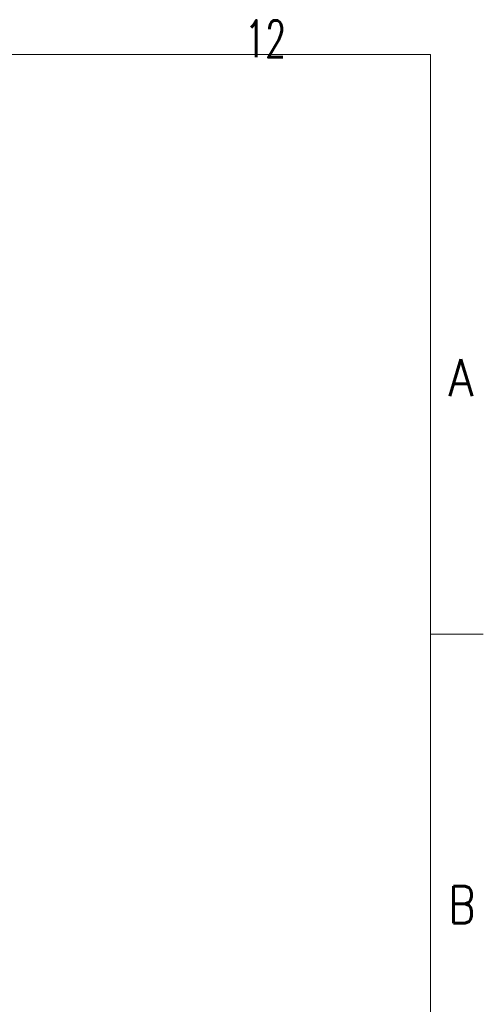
# Model space of a CAD drawing. Header units: inches. Extents: x 0 to 23760, y -13 to 16800.
# Tile 207 of 207: x 22000 to 23760, y 12996 to 16732. Entities that reach past the tile are written whole.
import ezdxf

# ---------------------------------------------------------------- set-up
doc = ezdxf.new("R2010")
doc.units = ezdxf.units.IN
doc.layers.add('210', color=7, linetype='Continuous', true_color=0xffffff)
doc.styles.add('latin_extended', font='simplex.shx')

msp = doc.modelspace()

# ---------------------------------------------------------------- linework, layer by layer
at = {"layer": '210', "color": 7, "linetype": 'Continuous', "lineweight": 18}
for p, q in [((200, 16600), (23560, 16600)), ((23560, 200), (23560, 16600)), ((23760, 14400), (23560, 14400))]:
    msp.add_line(p, q, dxfattribs=at)

# ---------------------------------------------------------------- texts
at = {"layer": '210', "color": 211, "linetype": 'Continuous', "lineweight": 18, "char_height": 140, "attachment_point": 7, "line_spacing_factor": 0.963855, "style": 'latin_extended'}
for s, insert in [('\\W0.6453;12', (22855.328, 16589.303)), ('\\W0.8818;A', (23627.11, 15303.644)), ('\\W0.8203;B', (23627.11, 13303.644))]:
    msp.add_mtext(s, dxfattribs=dict(at, insert=insert))

doc.saveas('drawing.dxf')
